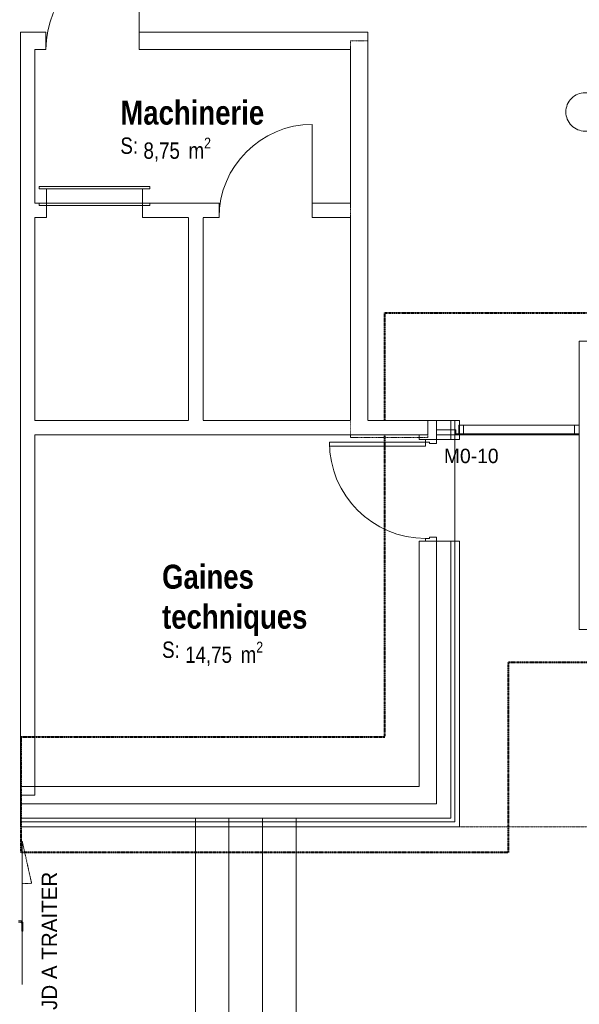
# Model space of a CAD drawing. Header units: millimetres. Extents: x -4899 to 185390, y -66936 to 47814.
# Tile 12 of 37: x 30278 to 36100, y -31317 to -21070. Entities that reach past the tile are written whole.
import ezdxf

# ---------------------------------------------------------------- set-up
doc = ezdxf.new("R2010")
doc.units = ezdxf.units.MM
doc.header["$MEASUREMENT"] = 0
doc.set_wipeout_variables(frame=1)
for name, pattern in [('Tiretet', [10.936111, 5.291667, -2.116667, 1.411111, -2.116667]), ('Tirets', [4.586109, 2.822222, -1.763887]), ('Tirets A', [2.2, 1.1, -1.1]), ('Traits', [5.644444, 2.822222, -2.822222]), ('Wipeout_Contour', [1000, 0, -1000])]:
    doc.linetypes.add(name, pattern=pattern)
for name, color, linetype in [('0._Rdch_1_0', 7, 'Continuous'), ('0._Rdch_1_00-00 JD', 7, 'Continuous'), ('0._Rdch_1_00-00 nomenclature fenetres amphi 300', 7, 'Continuous'), ('0._Rdch_1_02-04 Mur.Construction', 7, 'Continuous'), ('0._Rdch_1_02-05 Poteau.Construction', 7, 'Continuous'), ('0._Rdch_1_02-06 Poutre.Construction', 7, 'Continuous'), ('0._Rdch_1_02-14 Mur rideau.Construction', 7, 'Continuous'), ('0._Rdch_1_06-00 Texte tte echelle', 7, 'Continuous'), ('0._Rdch_1_08-01 2D Dessin général.2D', 7, 'Continuous'), ('0._Rdch_1_08-01 contour hachures', 7, 'Continuous'), ('0._Rdch_1_A-AREA-____-OTLN.Modèle IFC', 7, 'Continuous'), ('0._Rdch_1_A-DOOR-____-OTLN.Modèle IFC', 7, 'Continuous'), ('0._Rdch_1_A-GLAZ-CWMG-OTLN.Modèle IFC', 7, 'Continuous'), ('0._Rdch_1_A-WALL-____-OTLN.Modèle IFC', 7, 'Continuous'), ('0._Rdch_1_Portes ARCHICAD', 7, 'Continuous'), ('0._Rdch_1_S-COLS-____-OTLN.Modèle IFC', 7, 'Continuous'), ('0._Rdch_1_S-STRS-____-OTLN.Modèle IFC', 7, 'Continuous')]:
    doc.layers.add(name, color=color, linetype=linetype)
doc.styles.add('STYLE_GENERE_1', font='ARIALNB.TTF')
doc.styles.add('STYLE_GENERE_2', font='txt')
doc.styles.add('STYLE_GENERE_4', font='ARIALN.TTF')
pattern_1 = [(1e-14, (30000, -20000), (-2e-08, 100000000), [])]

msp = doc.modelspace()

# ---------------------------------------------------------------- wipeouts: each hides what was drawn before it
at = {"color": 254, "linetype": 'Wipeout_Contour', "lineweight": 0, "ltscale": 414708.178128}
msp.add_wipeout([(101003, 15164), (-4899, 15164), (-4899, -66936), (101000, -66936), (101003, -39236)], dxfattribs=at).dxf.layer = '0._Rdch_1_0'

# ---------------------------------------------------------------- next in the draw order: linework, layer by layer
at = {"layer": '0._Rdch_1_00-00 JD', "color": 7, "linetype": 'Continuous', "lineweight": 18}
msp.add_line((30304, -29621), (30304, -31113), dxfattribs=at)
at = {"layer": '0._Rdch_1_00-00 JD', "color": 7, "linetype": 'Tiretet', "lineweight": 18}
for p, q in [((30304, -29621), (30402, -30061)), ((30402, -30061), (30304, -30061))]:
    msp.add_line(p, q, dxfattribs=at)
at = {"layer": '0._Rdch_1_02-04 Mur.Construction', "color": 7, "linetype": 'Continuous', "lineweight": 20}
for p, q in [((34615, -25440), (34615, -25240)), ((34500, -25440), (34435, -25440)), ((34615, -25440), (34500, -25440)), ((34500, -26496), (34435, -26496)), ((34615, -26496), (34500, -26496)), ((34615, -29050), (34615, -26496)), ((34615, -29230), (34615, -29050)), ((34615, -29230), (34615, -29050)), ((30285, -29230), (34435, -29230)), ((34435, -29230), (34615, -29230))]:
    msp.add_line(p, q, dxfattribs=at)
at = {"layer": '0._Rdch_1_02-04 Mur.Construction', "color": 7, "linetype": 'Continuous', "lineweight": 20, "flags": 128}
for points in [[(34615, -25240), (34435, -25240)], [(34435, -25240), (34435, -25440)], [(34435, -26496), (34435, -29050)]]:
    msp.add_lwpolyline(points, dxfattribs=at)
at = {"layer": '0._Rdch_1_A-DOOR-____-OTLN.Modèle IFC', "color": 7, "linetype": 'Continuous', "lineweight": 18}
for p, q in [((30265, -30449), (30293, -30449)), ((30288, -30461), (30265, -30461)), ((30299, -30472), (30288, -30461)), ((30293, -30449), (30311, -30467)), ((30299, -30514), (30299, -30472)), ((30299, -30555), (30299, -30514)), ((30311, -30467), (30311, -30507)), ((30311, -30507), (30311, -30555)), ((30303, -30555), (30299, -30555)), ((30307, -30555), (30303, -30555)), ((30311, -30555), (30307, -30555))]:
    msp.add_line(p, q, dxfattribs=at)
at = {"layer": '0._Rdch_1_A-GLAZ-CWMG-OTLN.Modèle IFC', "color": 7, "linetype": 'Continuous', "lineweight": 18}
msp.add_line((34615, -25390), (34615, -25340), dxfattribs=at)
msp.add_line((34615, -25390), (34615, -25340), dxfattribs=at)
msp.add_line((34615, -25390), (34615, -25340), dxfattribs=at)
at = {"layer": '0._Rdch_1_A-WALL-____-OTLN.Modèle IFC', "color": 7, "linetype": 'Continuous', "lineweight": 20, "flags": 128}
for points in [[(36280, -24415), (36100, -24415)], [(36100, -24415), (36100, -27415)], [(36100, -27415), (36280, -27415)]]:
    msp.add_lwpolyline(points, dxfattribs=at)
at = {"layer": '0._Rdch_1_A-WALL-____-OTLN.Modèle IFC', "color": 7, "linetype": 'Tirets', "lineweight": 9, "flags": 128}
msp.add_lwpolyline([(34525, -25240), (34525, -25420)], dxfattribs=at)
at = {"layer": '0._Rdch_1_Portes ARCHICAD', "color": 7, "linetype": 'Continuous', "lineweight": 5}
for p, q in [((31630, -22805), (31630, -22830)), ((33500, -25468), (34500, -25468)), ((33500, -25508), (33500, -25468)), ((34500, -25508), (33500, -25508)), ((34500, -25468), (34500, -25508))]:
    msp.add_line(p, q, dxfattribs=at)
at = {"layer": '0._Rdch_1_Portes ARCHICAD', "color": 7, "linetype": 'Continuous', "lineweight": 20}
for p, q in [((34500, -25440), (34435, -25440)), ((34615, -25440), (34500, -25440)), ((34615, -25440), (34500, -25440)), ((34500, -26496), (34435, -26496)), ((34615, -26496), (34500, -26496)), ((34615, -26496), (34500, -26496))]:
    msp.add_line(p, q, dxfattribs=at)
at = {"layer": '0._Rdch_1_Portes ARCHICAD', "color": 7, "linetype": 'Continuous', "lineweight": 13}
for p, q in [((34615, -25440), (34500, -25440)), ((34500, -25440), (34500, -25468)), ((34500, -25468), (34540, -25468)), ((34540, -25468), (34540, -25480)), ((34540, -25480), (34615, -25480)), ((34615, -25480), (34615, -25440)), ((34540, -26468), (34500, -26468)), ((34500, -26468), (34500, -26496)), ((34500, -26496), (34615, -26496)), ((34615, -26456), (34540, -26456)), ((34540, -26456), (34540, -26468)), ((34615, -26496), (34615, -26456))]:
    msp.add_line(p, q, dxfattribs=at)
at = {"layer": '0._Rdch_1_Portes ARCHICAD', "color": 7, "linetype": 'Continuous', "lineweight": 5}
msp.add_arc((34500, -25468), 1000, 180, 270, dxfattribs=at)
at = {"layer": '0._Rdch_1_S-COLS-____-OTLN.Modèle IFC', "color": 7, "linetype": 'Continuous', "lineweight": 13, "flags": 128}
msp.add_lwpolyline([(35960, -22030, 0.414214), (36160, -22230, 0.414214), (36360, -22030, 0.414214), (36160, -21830, 0.414214)], format="xyb", close=True, dxfattribs=at)

# ---------------------------------------------------------------- next in the draw order: texts
at = {"layer": '0._Rdch_1_00-00 nomenclature fenetres amphi 300', "color": 7, "linetype": 'Continuous', "lineweight": 9, "insert": (34976, -25611), "char_height": 150, "attachment_point": 5, "style": 'STYLE_GENERE_2'}
msp.add_mtext('\\A1;M0-10', dxfattribs=at)
at = {"layer": '0._Rdch_1_06-00 Texte tte echelle', "color": 7, "linetype": 'Continuous', "lineweight": 9, "insert": (30588, -30657), "char_height": 160, "attachment_point": 5, "rotation": 90}
msp.add_mtext('\\A1;JD A TRAITER', dxfattribs=at)
at = {"layer": '0._Rdch_1_A-AREA-____-OTLN.Modèle IFC', "color": 7, "linetype": 'Continuous', "lineweight": 9, "attachment_point": 1}
for s, insert, char_height, style in [('\\A1;\\pt0;Machinerie', (31325, -21912), 250, 'STYLE_GENERE_1'), ('\\A1;\\pt0;S: ', (31325, -22296), 170, 'STYLE_GENERE_4'), ('\\A1;\\pt0,100;8,75{\\H0.66x;\\S^  ;} m{\\H0.66x;\\S2^  ;}', (31565, -22298), 170, 'STYLE_GENERE_4'), ('\\A1;\\pt0;Gaines', (31759, -26742), 250, 'STYLE_GENERE_1'), ('\\A1;\\pt0;techniques', (31759, -27158), 250, 'STYLE_GENERE_1'), ('\\A1;\\pt0;S: ', (31759, -27542), 170, 'STYLE_GENERE_4'), ('\\A1;\\pt0,100;14,75{\\H0.66x;\\S^  ;} m{\\H0.66x;\\S2^  ;}', (31999, -27544), 170, 'STYLE_GENERE_4')]:
    msp.add_mtext(s, dxfattribs=dict(at, insert=insert, char_height=char_height, style=style))

# ---------------------------------------------------------------- next in the draw order: wipeouts: each hides what was drawn before it
at = {"color": 254, "linetype": 'Wipeout_Contour', "lineweight": 0, "ltscale": 172290.51343}
msp.add_wipeout([(34805, -25240), (34805, -25440), (34855, -25440), (34855, -25240)], dxfattribs=at).dxf.layer = '0._Rdch_1_02-04 Mur.Construction'
at = {"color": 254, "linetype": 'Wipeout_Contour', "lineweight": 0, "ltscale": 136827.209824}
msp.add_wipeout([(34855, -29420), (34805, -29420), (34855, -29470)], dxfattribs=at).dxf.layer = '0._Rdch_1_02-04 Mur.Construction'
at = {"color": 254, "linetype": 'Wipeout_Contour', "lineweight": 0, "ltscale": 111233.896804}
msp.add_wipeout([(30435, -21380), (30285, -21200), (30285, -21380)], dxfattribs=at).dxf.layer = '0._Rdch_1_A-WALL-____-OTLN.Modèle IFC'
at = {"color": 254, "linetype": 'Wipeout_Contour', "lineweight": 0, "ltscale": 119988.536463}
msp.add_wipeout([(33720, -21380), (33900, -21380), (33900, -21200)], dxfattribs=at).dxf.layer = '0._Rdch_1_A-WALL-____-OTLN.Modèle IFC'
at = {"color": 254, "linetype": 'Wipeout_Contour', "lineweight": 0, "ltscale": 160831.799539}
msp.add_wipeout([(32185, -25240), (32185, -23130), (32035, -23130), (32035, -25240)], dxfattribs=at).dxf.layer = '0._Rdch_1_A-WALL-____-OTLN.Modèle IFC'

# ---------------------------------------------------------------- next in the draw order: linework, layer by layer
at = {"layer": '0._Rdch_1_A-WALL-____-OTLN.Modèle IFC', "color": 7, "linetype": 'Continuous', "lineweight": 20, "flags": 128}
for points in [[(32035, -23130), (32035, -25240)], [(32185, -25240), (32185, -23130)]]:
    msp.add_lwpolyline(points, dxfattribs=at)

# ---------------------------------------------------------------- next in the draw order: wipeouts: each hides what was drawn before it
at = {"color": 254, "linetype": 'Wipeout_Contour', "lineweight": 0, "ltscale": 172144.987975}
msp.add_wipeout([(34765, -25240), (34765, -25440), (34805, -25440), (34805, -25240)], dxfattribs=at).dxf.layer = '0._Rdch_1_02-04 Mur.Construction'
at = {"color": 254, "linetype": 'Wipeout_Contour', "lineweight": 0, "ltscale": 136636.366402}
msp.add_wipeout([(34765, -29380), (34805, -29420), (34805, -29380)], dxfattribs=at).dxf.layer = '0._Rdch_1_02-04 Mur.Construction'
at = {"color": 254, "linetype": 'Wipeout_Contour', "lineweight": 0, "ltscale": 111251.969345}
msp.add_wipeout([(30285, -21200), (30435, -21380), (30435, -21200)], dxfattribs=at).dxf.layer = '0._Rdch_1_A-WALL-____-OTLN.Modèle IFC'
at = {"color": 254, "linetype": 'Wipeout_Contour', "lineweight": 0, "ltscale": 155830.491598}
msp.add_wipeout([(33720, -21200), (31520, -21200), (31520, -21380), (33720, -21380)], dxfattribs=at).dxf.layer = '0._Rdch_1_A-WALL-____-OTLN.Modèle IFC'

# ---------------------------------------------------------------- next in the draw order: linework, layer by layer
at = {"layer": '0._Rdch_1_02-04 Mur.Construction', "color": 7, "linetype": 'Continuous', "lineweight": 20}
for p, q in [((34765, -25440), (34765, -25240)), ((34765, -25440), (34615, -25440)), ((34805, -25440), (34765, -25440)), ((34855, -25440), (34805, -25440))]:
    msp.add_line(p, q, dxfattribs=at)
at = {"layer": '0._Rdch_1_02-04 Mur.Construction', "color": 7, "linetype": 'Continuous', "lineweight": 9}
msp.add_line((34805, -25440), (34805, -25240), dxfattribs=at)
at = {"layer": '0._Rdch_1_02-04 Mur.Construction', "color": 7, "linetype": 'Continuous', "lineweight": 20, "flags": 128}
for points in [[(34765, -25240), (34615, -25240)], [(34805, -25240), (34765, -25240)], [(34855, -25240), (34805, -25240)], [(34855, -25440), (34855, -25240)]]:
    msp.add_lwpolyline(points, dxfattribs=at)
at = {"layer": '0._Rdch_1_A-GLAZ-CWMG-OTLN.Modèle IFC', "color": 7, "linetype": 'Continuous', "lineweight": 18}
for p, q in [((34615, -25340), (34815, -25340)), ((34615, -25340), (34815, -25340)), ((34615, -25340), (34815, -25340)), ((34815, -25390), (34615, -25390)), ((34815, -25390), (34615, -25390)), ((34815, -25390), (34615, -25390)), ((34815, -25340), (34815, -25390)), ((34815, -25340), (34815, -25390)), ((34815, -25340), (34815, -25390))]:
    msp.add_line(p, q, dxfattribs=at)
at = {"layer": '0._Rdch_1_A-WALL-____-OTLN.Modèle IFC', "color": 7, "linetype": 'Continuous', "lineweight": 20}
msp.add_line((31520, -21380), (31520, -21200), dxfattribs=at)
at = {"layer": '0._Rdch_1_A-WALL-____-OTLN.Modèle IFC', "color": 7, "linetype": 'Continuous', "lineweight": 20, "flags": 128}
msp.add_lwpolyline([(30285, -21200), (30285, -21380)], dxfattribs=at)
at = {"layer": '0._Rdch_1_Portes ARCHICAD', "color": 7, "linetype": 'Continuous', "lineweight": 5}
msp.add_line((31520, -21380), (31520, -20410), dxfattribs=at)
at = {"layer": '0._Rdch_1_Portes ARCHICAD', "color": 7, "linetype": 'Continuous', "lineweight": 20}
for p, q in [((34765, -25440), (34615, -25440)), ((34805, -25440), (34765, -25440)), ((34855, -25440), (34805, -25440))]:
    msp.add_line(p, q, dxfattribs=at)

# ---------------------------------------------------------------- next in the draw order: wipeouts: each hides what was drawn before it
at = {"color": 254, "linetype": 'Wipeout_Contour', "lineweight": 0, "ltscale": 175657.499965}
msp.add_wipeout([(34805, -29420), (30285, -29420), (30285, -29470), (34805, -29470)], dxfattribs=at).dxf.layer = '0._Rdch_1_02-04 Mur.Construction'
at = {"color": 254, "linetype": 'Wipeout_Contour', "lineweight": 0, "ltscale": 148758.233638}
msp.add_wipeout([(30435, -21380), (30550, -21380), (30550, -21200), (30435, -21200)], dxfattribs=at).dxf.layer = '0._Rdch_1_A-WALL-____-OTLN.Modèle IFC'
at = {"color": 254, "linetype": 'Wipeout_Contour', "lineweight": 0, "ltscale": 119740.618925}
msp.add_wipeout([(33720, -21200), (33720, -21380), (33900, -21200)], dxfattribs=at).dxf.layer = '0._Rdch_1_A-WALL-____-OTLN.Modèle IFC'
at = {"color": 254, "linetype": 'Wipeout_Contour', "lineweight": 0, "ltscale": 157613.461609}
msp.add_wipeout([(31555, -22980), (31555, -23130), (32352, -23130), (32352, -22980)], dxfattribs=at).dxf.layer = '0._Rdch_1_A-WALL-____-OTLN.Modèle IFC'

# ---------------------------------------------------------------- next in the draw order: linework, layer by layer
at = {"layer": '0._Rdch_1_A-WALL-____-OTLN.Modèle IFC', "color": 7, "linetype": 'Continuous', "lineweight": 20}
for p, q in [((30550, -21380), (30550, -21200)), ((31555, -23130), (31555, -22980)), ((32352, -23130), (32352, -22980))]:
    msp.add_line(p, q, dxfattribs=at)
at = {"layer": '0._Rdch_1_A-WALL-____-OTLN.Modèle IFC', "color": 7, "linetype": 'Continuous', "lineweight": 20, "flags": 128}
for points in [[(30550, -21200), (30285, -21200)], [(33900, -21200), (31520, -21200)], [(33900, -21200), (33900, -21380)], [(30435, -21380), (30550, -21380)], [(31520, -21380), (33720, -21380)], [(32352, -22980), (31555, -22980)], [(31555, -23130), (32035, -23130)], [(32185, -23130), (32352, -23130)]]:
    msp.add_lwpolyline(points, dxfattribs=at)
at = {"layer": '0._Rdch_1_A-WALL-____-OTLN.Modèle IFC', "color": 7, "linetype": 'Tirets', "lineweight": 9, "flags": 128}
msp.add_lwpolyline([(33900, -21290), (33720, -21290)], dxfattribs=at)
at = {"layer": '0._Rdch_1_Portes ARCHICAD', "color": 7, "linetype": 'Continuous', "lineweight": 5}
for p, q in [((31555, -22980), (31555, -22830)), ((31630, -22980), (31630, -23005))]:
    msp.add_line(p, q, dxfattribs=at)
msp.add_arc((31520, -21380), 970, 90, 180, dxfattribs=at)

# ---------------------------------------------------------------- next in the draw order: wipeouts: each hides what was drawn before it
at = {"color": 254, "linetype": 'Wipeout_Contour', "lineweight": 0, "ltscale": 136822.71523}
msp.add_wipeout([(34805, -29470), (34855, -29470), (34805, -29420)], dxfattribs=at).dxf.layer = '0._Rdch_1_02-04 Mur.Construction'
at = {"color": 254, "linetype": 'Wipeout_Contour', "lineweight": 0, "ltscale": 174382.457415}
msp.add_wipeout([(34895, -25291), (34895, -25391), (36050, -25391), (36050, -25291)], dxfattribs=at).dxf.layer = '0._Rdch_1_02-06 Poutre.Construction'

# ---------------------------------------------------------------- next in the draw order: linework, layer by layer
at = {"layer": '0._Rdch_1_02-06 Poutre.Construction', "color": 7, "linetype": 'Continuous', "lineweight": 9}
for p, q in [((34895, -25291), (36050, -25291)), ((34895, -25391), (34895, -25291)), ((36050, -25391), (36050, -25291)), ((34895, -25391), (36050, -25391))]:
    msp.add_line(p, q, dxfattribs=at)

# ---------------------------------------------------------------- next in the draw order: wipeouts: each hides what was drawn before it
at = {"color": 254, "linetype": 'Wipeout_Contour', "lineweight": 0, "ltscale": 175475.577988}
msp.add_wipeout([(34765, -29380), (30285, -29380), (30285, -29420), (34765, -29420)], dxfattribs=at).dxf.layer = '0._Rdch_1_02-04 Mur.Construction'
at = {"color": 254, "linetype": 'Wipeout_Contour', "lineweight": 0, "ltscale": 158428.349196}
msp.add_wipeout([(30285, -21380), (30285, -29140), (30435, -29140), (30435, -21380)], dxfattribs=at).dxf.layer = '0._Rdch_1_A-WALL-____-OTLN.Modèle IFC'
at = {"color": 254, "linetype": 'Wipeout_Contour', "lineweight": 0, "ltscale": 164389.894185}
msp.add_wipeout([(33720, -21380), (33720, -25240), (33900, -25240), (33900, -21380)], dxfattribs=at).dxf.layer = '0._Rdch_1_A-WALL-____-OTLN.Modèle IFC'

# ---------------------------------------------------------------- next in the draw order: hatches: boundary and pattern name
at = {"layer": '0._Rdch_1_Portes ARCHICAD', "linetype": 'Continuous', "lineweight": 0, "true_color": 0x000000}
h = msp.add_hatch(dxfattribs=at)
h.set_pattern_fill('MENUIS1_0001', color=18, style=0, pattern_type=2)
h.set_pattern_definition(pattern_1)
h.paths.add_polyline_path([(30480, -22805), (30480, -22830), (31630, -22830), (31630, -22805)])

# ---------------------------------------------------------------- next in the draw order: linework, layer by layer
at = {"layer": '0._Rdch_1_02-04 Mur.Construction', "color": 7, "linetype": 'Continuous', "lineweight": 20}
msp.add_line((30285, -29380), (34615, -29380), dxfattribs=at)
at = {"layer": '0._Rdch_1_02-04 Mur.Construction', "color": 7, "linetype": 'Continuous', "lineweight": 20, "flags": 128}
for points in [[(34435, -29050), (30285, -29050)], [(30285, -29230), (30285, -29050)], [(30285, -29380), (30285, -29230)], [(30285, -29420), (30285, -29380)], [(30285, -29470), (30285, -29420)]]:
    msp.add_lwpolyline(points, dxfattribs=at)
at = {"layer": '0._Rdch_1_A-WALL-____-OTLN.Modèle IFC', "color": 7, "linetype": 'Tirets', "lineweight": 9, "flags": 128}
for points in [[(33900, -25240), (33900, -21290)], [(34525, -25240), (33900, -25240)]]:
    msp.add_lwpolyline(points, dxfattribs=at)
at = {"layer": '0._Rdch_1_A-WALL-____-OTLN.Modèle IFC', "color": 7, "linetype": 'Continuous', "lineweight": 20, "flags": 128}
for points in [[(30285, -21380), (30285, -29140)], [(30435, -22980), (30435, -21380)], [(33720, -21380), (33720, -22980)], [(33900, -25240), (33900, -21380)], [(30435, -25240), (30435, -23130)], [(33720, -23130), (33720, -25240)], [(30435, -29140), (30435, -25390)], [(30285, -29140), (30435, -29140)]]:
    msp.add_lwpolyline(points, dxfattribs=at)
at = {"layer": '0._Rdch_1_Portes ARCHICAD', "color": 7, "linetype": 'Continuous', "lineweight": 5}
for p, q in [((30480, -22805), (31630, -22805)), ((30480, -22805), (30480, -22830)), ((30480, -22830), (31630, -22830))]:
    msp.add_line(p, q, dxfattribs=at)
at = {"layer": '0._Rdch_1_S-STRS-____-OTLN.Modèle IFC', "color": 7, "linetype": 'Continuous', "lineweight": 18}
for p, q in [((32455, -29380), (32105, -29380)), ((32105, -29380), (32105, -31880)), ((32805, -29380), (32455, -29380)), ((32455, -31880), (32455, -29380)), ((33155, -29380), (32805, -29380)), ((32805, -31880), (32805, -29380)), ((33155, -31880), (33155, -29380))]:
    msp.add_line(p, q, dxfattribs=at)

# ---------------------------------------------------------------- next in the draw order: wipeouts: each hides what was drawn before it
at = {"color": 254, "linetype": 'Wipeout_Contour', "lineweight": 0, "ltscale": 136633.045991}
msp.add_wipeout([(34765, -29380), (34765, -29420), (34805, -29420)], dxfattribs=at).dxf.layer = '0._Rdch_1_02-04 Mur.Construction'
at = {"color": 254, "linetype": 'Wipeout_Contour', "lineweight": 0, "ltscale": 174382.457415}
msp.add_wipeout([(34895, -25291), (34895, -25391), (36050, -25391), (36050, -25291)], dxfattribs=at).dxf.layer = '0._Rdch_1_02-06 Poutre.Construction'

# ---------------------------------------------------------------- next in the draw order: linework, layer by layer
at = {"layer": '0._Rdch_1_02-04 Mur.Construction', "color": 7, "linetype": 'Continuous', "lineweight": 20}
for p, q in [((34765, -29380), (34765, -29230)), ((34615, -29380), (34765, -29380))]:
    msp.add_line(p, q, dxfattribs=at)
at = {"layer": '0._Rdch_1_02-04 Mur.Construction', "color": 7, "linetype": 'Continuous', "lineweight": 9}
for p, q in [((30285, -29420), (34765, -29420)), ((34765, -29420), (34805, -29420))]:
    msp.add_line(p, q, dxfattribs=at)
at = {"layer": '0._Rdch_1_02-04 Mur.Construction', "color": 7, "linetype": 'Continuous', "lineweight": 20, "flags": 128}
for points in [[(30285, -29470), (34855, -29470)], [(34855, -29470), (34855, -29420)]]:
    msp.add_lwpolyline(points, dxfattribs=at)
at = {"layer": '0._Rdch_1_02-06 Poutre.Construction', "color": 7, "linetype": 'Continuous', "lineweight": 9}
for p, q in [((34895, -25291), (36050, -25291)), ((34895, -25391), (34895, -25291)), ((36050, -25391), (36050, -25291)), ((34895, -25391), (36050, -25391))]:
    msp.add_line(p, q, dxfattribs=at)
at = {"layer": '0._Rdch_1_02-06 Poutre.Construction', "color": 7, "linetype": 'Tirets A', "lineweight": 9}
for p, q in [((34895, -25291), (36050, -25291)), ((34895, -25391), (34895, -25291)), ((34895, -25291), (36050, -25291)), ((34895, -25391), (34895, -25291)), ((36050, -25391), (36050, -25291)), ((36050, -25391), (36050, -25291)), ((34895, -25391), (36050, -25391)), ((34895, -25391), (36050, -25391))]:
    msp.add_line(p, q, dxfattribs=at)

# ---------------------------------------------------------------- next in the draw order: wipeouts: each hides what was drawn before it
at = {"color": 254, "linetype": 'Wipeout_Contour', "lineweight": 0, "ltscale": 152917.389657}
msp.add_wipeout([(30435, -22980), (30435, -23130), (30555, -23130), (30555, -22980)], dxfattribs=at).dxf.layer = '0._Rdch_1_A-WALL-____-OTLN.Modèle IFC'
at = {"color": 254, "linetype": 'Wipeout_Contour', "lineweight": 0, "ltscale": 162737.343327}
msp.add_wipeout([(33322, -22980), (33322, -23130), (33720, -23130), (33720, -22980)], dxfattribs=at).dxf.layer = '0._Rdch_1_A-WALL-____-OTLN.Modèle IFC'
at = {"color": 254, "linetype": 'Wipeout_Contour', "lineweight": 0, "ltscale": 163504.418766}
msp.add_wipeout([(30435, -25390), (33720, -25390), (33720, -25240), (30435, -25240)], dxfattribs=at).dxf.layer = '0._Rdch_1_A-WALL-____-OTLN.Modèle IFC'

# ---------------------------------------------------------------- next in the draw order: hatches: boundary and pattern name
at = {"layer": '0._Rdch_1_Portes ARCHICAD', "linetype": 'Continuous', "lineweight": 0, "true_color": 0x000000}
h = msp.add_hatch(dxfattribs=at)
h.set_pattern_fill('MENUIS1_0001', color=18, style=0, pattern_type=2)
h.set_pattern_definition(pattern_1)
h.paths.add_polyline_path([(31555, -22980), (31555, -22830), (30555, -22830), (30555, -22980)])
h = msp.add_hatch(dxfattribs=at)
h.set_pattern_fill('MENUIS1_0001', color=18, style=0, pattern_type=2)
h.set_pattern_definition(pattern_1)
h.paths.add_polyline_path([(30480, -22980), (30480, -23005), (31630, -23005), (31630, -22980)])

# ---------------------------------------------------------------- next in the draw order: linework, layer by layer
at = {"layer": '0._Rdch_1_A-WALL-____-OTLN.Modèle IFC', "color": 7, "linetype": 'Continuous', "lineweight": 20}
for p, q in [((30555, -23130), (30555, -22980)), ((33322, -23130), (33322, -22980))]:
    msp.add_line(p, q, dxfattribs=at)
at = {"layer": '0._Rdch_1_A-WALL-____-OTLN.Modèle IFC', "color": 7, "linetype": 'Tirets', "lineweight": 9, "flags": 128}
for points in [[(33720, -21290), (33720, -25240)], [(33720, -25420), (33720, -25240)], [(33720, -25420), (34525, -25420)]]:
    msp.add_lwpolyline(points, dxfattribs=at)
at = {"layer": '0._Rdch_1_A-WALL-____-OTLN.Modèle IFC', "color": 7, "linetype": 'Continuous', "lineweight": 20, "flags": 128}
for points in [[(30555, -22980), (30435, -22980)], [(33720, -22980), (33322, -22980)], [(30435, -23130), (30555, -23130)], [(33322, -23130), (33720, -23130)], [(32035, -25240), (30435, -25240)], [(33720, -25240), (32185, -25240)], [(30435, -25390), (33720, -25390)]]:
    msp.add_lwpolyline(points, dxfattribs=at)
at = {"layer": '0._Rdch_1_Portes ARCHICAD', "color": 7, "linetype": 'Continuous', "lineweight": 5}
for p, q in [((33322, -23130), (33322, -22160)), ((30555, -22980), (30555, -22830)), ((30480, -22980), (31630, -22980)), ((30480, -22980), (30480, -23005)), ((30480, -23005), (31630, -23005))]:
    msp.add_line(p, q, dxfattribs=at)
msp.add_arc((33322, -23130), 970, 90, 180, dxfattribs=at)

# ---------------------------------------------------------------- next in the draw order: wipeouts: each hides what was drawn before it
at = {"color": 254, "linetype": 'Wipeout_Contour', "lineweight": 0, "ltscale": 178709.643681}
msp.add_wipeout([(34805, -29420), (34855, -29420), (34855, -26496), (34805, -26496)], dxfattribs=at).dxf.layer = '0._Rdch_1_02-04 Mur.Construction'

# ---------------------------------------------------------------- next in the draw order: linework, layer by layer
at = {"layer": '0._Rdch_1_08-01 2D Dessin général.2D', "color": 7, "linetype": 'Traits', "lineweight": 9}
msp.add_line((58660, -29470), (34855, -29470), dxfattribs=at)

# ---------------------------------------------------------------- next in the draw order: wipeouts: each hides what was drawn before it
at = {"color": 254, "linetype": 'Wipeout_Contour', "lineweight": 0, "ltscale": 178517.649249}
msp.add_wipeout([(34805, -26496), (34765, -26496), (34765, -29380), (34805, -29380)], dxfattribs=at).dxf.layer = '0._Rdch_1_02-04 Mur.Construction'

# ---------------------------------------------------------------- next in the draw order: linework, layer by layer
at = {"layer": '0._Rdch_1_02-04 Mur.Construction', "color": 7, "linetype": 'Continuous', "lineweight": 20}
for p, q in [((34765, -26496), (34615, -26496)), ((34765, -29230), (34765, -26496)), ((34805, -26496), (34765, -26496)), ((34855, -26496), (34805, -26496)), ((34765, -29380), (34765, -29230))]:
    msp.add_line(p, q, dxfattribs=at)
at = {"layer": '0._Rdch_1_02-04 Mur.Construction', "color": 7, "linetype": 'Continuous', "lineweight": 9}
for p, q in [((34805, -29380), (34805, -26496)), ((34805, -29420), (34805, -29380))]:
    msp.add_line(p, q, dxfattribs=at)
at = {"layer": '0._Rdch_1_02-04 Mur.Construction', "color": 7, "linetype": 'Continuous', "lineweight": 20, "flags": 128}
msp.add_lwpolyline([(34855, -29420), (34855, -26496)], dxfattribs=at)
at = {"layer": '0._Rdch_1_08-01 2D Dessin général.2D', "color": 7, "linetype": 'Continuous', "lineweight": 20}
msp.add_line((34805, -25440), (34805, -26496), dxfattribs=at)
at = {"layer": '0._Rdch_1_08-01 contour hachures', "color": 7, "linetype": 'Traits', "lineweight": 40, "flags": 128}
msp.add_lwpolyline([(34077, -24121), (44498, -24121), (44498, -26589), (59577, -28143), (59577, -28534), (87631, -28534), (87631, -27701), (89762, -27701), (89762, -28534), (88867, -28534), (88867, -29736), (58257, -29736), (58257, -29265), (42913, -27760), (42913, -25953), (41548, -25953), (41548, -27760), (35361, -27760), (35361, -29736), (30292, -29736), (30292, -28534), (34077, -28534)], close=True, dxfattribs=at)
at = {"layer": '0._Rdch_1_Portes ARCHICAD', "color": 7, "linetype": 'Continuous', "lineweight": 20}
for p, q in [((34765, -26496), (34615, -26496)), ((34805, -26496), (34765, -26496)), ((34855, -26496), (34805, -26496))]:
    msp.add_line(p, q, dxfattribs=at)

# ---------------------------------------------------------------- next in the draw order: wipeouts: each hides what was drawn before it
at = {"color": 254, "linetype": 'Wipeout_Contour', "lineweight": 0, "ltscale": 174421.119167}
msp.add_wipeout([(34805, -25390), (36100, -25390), (36100, -25380), (34805, -25380)], dxfattribs=at).dxf.layer = '0._Rdch_1_02-14 Mur rideau.Construction'
at = {"color": 254, "linetype": 'Wipeout_Contour', "lineweight": 0, "ltscale": 169953.198444}
msp.add_wipeout([(33720, -25390), (34525, -25390), (34525, -25240), (33720, -25240)], dxfattribs=at).dxf.layer = '0._Rdch_1_A-WALL-____-OTLN.Modèle IFC'

# ---------------------------------------------------------------- next in the draw order: linework, layer by layer
at = {"layer": '0._Rdch_1_02-05 Poteau.Construction', "color": 7, "linetype": 'Continuous', "lineweight": 13, "flags": 128}
for points in [[(34845, -25391), (34895, -25391), (34895, -25291), (34845, -25291)], [(36050, -25391), (36100, -25391), (36100, -25291), (36050, -25291)]]:
    msp.add_lwpolyline(points, close=True, dxfattribs=at)
at = {"layer": '0._Rdch_1_02-14 Mur rideau.Construction', "color": 7, "linetype": 'Continuous', "lineweight": 20, "flags": 128}
for points in [[(36100, -25380), (34805, -25380)], [(34805, -25380), (34805, -25390)], [(34805, -25390), (36100, -25390)], [(36100, -25390), (36100, -25380)]]:
    msp.add_lwpolyline(points, dxfattribs=at)
at = {"layer": '0._Rdch_1_A-WALL-____-OTLN.Modèle IFC', "color": 7, "linetype": 'Continuous', "lineweight": 20, "flags": 128}
for points in [[(34525, -25240), (33900, -25240)], [(34525, -25390), (34525, -25240)], [(33720, -25390), (34525, -25390)]]:
    msp.add_lwpolyline(points, dxfattribs=at)

doc.saveas('drawing.dxf')
